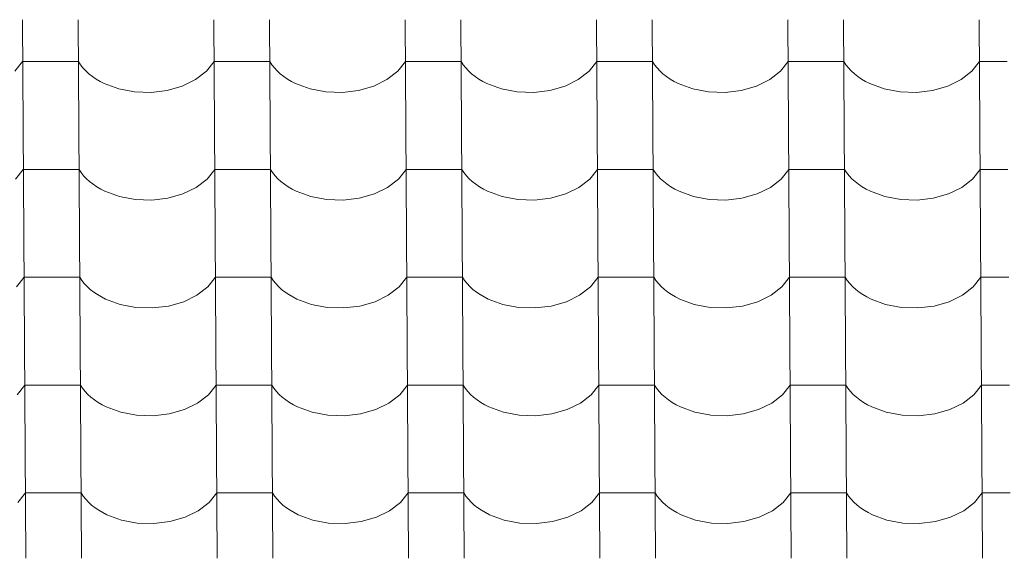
# Model space of a CAD drawing. Header units: millimetres. Extents: x -29001 to 109416, y -1251 to 13451.
# Tile 105 of 163: x -10606 to -9757, y 9497 to 9962. Entities that reach past the tile are written whole.
import ezdxf

# ---------------------------------------------------------------- set-up
doc = ezdxf.new("R2010")
doc.units = ezdxf.units.MM
doc.header["$MEASUREMENT"] = 0
doc.layers.add('POHLED JIŽNÍ_1_Konstrukce - nosné', color=7, linetype='Continuous')
doc.layers.add('POHLED JIŽNÍ_1_Nové_Výplně - Povrchové', color=7, linetype='Continuous')

# ---------------------------------------------------------------- blocks, each defined once
blk = doc.blocks.new('*X1', base_point=(-31394.74, -25864.88))
at = {"layer": 'POHLED JIŽNÍ_1_Nové_Výplně - Povrchové', "color": 21, "linetype": 'Continuous', "lineweight": 20, "true_color": 0xffaaaa}
for p, q in [((-10603.61, 9962.19), (-10603.03, 9869.52)), ((-10555.57, 9962.19), (-10554.99, 9869.52)), ((-10438.61, 9962.19), (-10438.03, 9869.52)), ((-10390.58, 9962.19), (-10390, 9869.52)), ((-10273.61, 9962.19), (-10273.03, 9869.52)), ((-10225.58, 9962.19), (-10225, 9869.52)), ((-10108.62, 9962.19), (-10108.04, 9869.52)), ((-10060.58, 9962.19), (-10060, 9869.52)), ((-9943.62, 9962.19), (-9943.04, 9869.52)), ((-9895.58, 9962.19), (-9895, 9869.52)), ((-9778.62, 9962.19), (-9778.04, 9869.52)), ((-10610, 9917.65), (-10603.38, 9926.04)), ((-10579.36, 9926.04), (-10603.38, 9926.04)), ((-10555.35, 9926.04), (-10579.36, 9926.04)), ((-10555.35, 9926.04), (-10553.51, 9923.24)), ((-10445, 9917.65), (-10438.38, 9926.04)), ((-10414.37, 9926.04), (-10438.38, 9926.04)), ((-10390.35, 9926.04), (-10414.37, 9926.04)), ((-10390.35, 9926.04), (-10388.51, 9923.24)), ((-10280, 9917.65), (-10273.39, 9926.04)), ((-10249.37, 9926.04), (-10273.39, 9926.04)), ((-10225.35, 9926.04), (-10249.37, 9926.04)), ((-10225.35, 9926.04), (-10223.51, 9923.24)), ((-10115.01, 9917.65), (-10108.39, 9926.04)), ((-10084.37, 9926.04), (-10108.39, 9926.04)), ((-10060.36, 9926.04), (-10084.37, 9926.04)), ((-10060.36, 9926.04), (-10058.51, 9923.24)), ((-9950.01, 9917.65), (-9943.39, 9926.04)), ((-9919.37, 9926.04), (-9943.39, 9926.04)), ((-9895.36, 9926.04), (-9919.37, 9926.04)), ((-9895.36, 9926.04), (-9893.52, 9923.24)), ((-9785.01, 9917.65), (-9778.39, 9926.04)), ((-9754.38, 9926.04), (-9778.39, 9926.04)), ((-10553.51, 9923.24), (-10551.37, 9920.55)), ((-10551.37, 9920.55), (-10548.94, 9917.96)), ((-10548.94, 9917.96), (-10546.25, 9915.5)), ((-10454.26, 9910.48), (-10445, 9917.65)), ((-10388.51, 9923.24), (-10386.37, 9920.55)), ((-10386.37, 9920.55), (-10383.95, 9917.96)), ((-10383.95, 9917.96), (-10381.25, 9915.5)), ((-10289.27, 9910.48), (-10280, 9917.65)), ((-10223.51, 9923.24), (-10221.37, 9920.55)), ((-10221.37, 9920.55), (-10218.95, 9917.96)), ((-10218.95, 9917.96), (-10216.25, 9915.5)), ((-10124.27, 9910.48), (-10115.01, 9917.65)), ((-10058.51, 9923.24), (-10056.38, 9920.55)), ((-10056.38, 9920.55), (-10053.95, 9917.96)), ((-10053.95, 9917.96), (-10051.26, 9915.5)), ((-9959.27, 9910.48), (-9950.01, 9917.65)), ((-9893.52, 9923.24), (-9891.38, 9920.55)), ((-9891.38, 9920.55), (-9888.95, 9917.96)), ((-9888.95, 9917.96), (-9886.26, 9915.5)), ((-9794.28, 9910.48), (-9785.01, 9917.65)), ((-10546.25, 9915.5), (-10543.29, 9913.17)), ((-10543.29, 9913.17), (-10540.09, 9910.99)), ((-10540.09, 9910.99), (-10536.67, 9908.97)), ((-10536.67, 9908.97), (-10533.04, 9907.12)), ((-10465.71, 9904.89), (-10454.26, 9910.48)), ((-10381.25, 9915.5), (-10378.29, 9913.17)), ((-10378.29, 9913.17), (-10375.1, 9910.99)), ((-10375.1, 9910.99), (-10371.67, 9908.97)), ((-10371.67, 9908.97), (-10368.04, 9907.12)), ((-10300.71, 9904.89), (-10289.27, 9910.48)), ((-10216.25, 9915.5), (-10213.3, 9913.17)), ((-10213.3, 9913.17), (-10210.1, 9910.99)), ((-10210.1, 9910.99), (-10206.67, 9908.97)), ((-10206.67, 9908.97), (-10203.04, 9907.12)), ((-10135.71, 9904.89), (-10124.27, 9910.48)), ((-10051.26, 9915.5), (-10048.3, 9913.17)), ((-10048.3, 9913.17), (-10045.1, 9910.99)), ((-10045.1, 9910.99), (-10041.68, 9908.97)), ((-10041.68, 9908.97), (-10038.04, 9907.12)), ((-9970.71, 9904.89), (-9959.27, 9910.48)), ((-9886.26, 9915.5), (-9883.3, 9913.17)), ((-9883.3, 9913.17), (-9880.1, 9910.99)), ((-9880.1, 9910.99), (-9876.68, 9908.97)), ((-9876.68, 9908.97), (-9873.05, 9907.12)), ((-9805.72, 9904.89), (-9794.28, 9910.48)), ((-10533.04, 9907.12), (-10520.56, 9902.55)), ((-10520.56, 9902.55), (-10506.89, 9899.96)), ((-10506.89, 9899.96), (-10492.71, 9899.49)), ((-10492.71, 9899.49), (-10478.74, 9901.16)), ((-10478.74, 9901.16), (-10465.71, 9904.89)), ((-10368.04, 9907.12), (-10355.57, 9902.55)), ((-10355.57, 9902.55), (-10341.89, 9899.96)), ((-10341.89, 9899.96), (-10327.71, 9899.49)), ((-10327.71, 9899.49), (-10313.75, 9901.16)), ((-10313.75, 9901.16), (-10300.71, 9904.89)), ((-10203.04, 9907.12), (-10190.57, 9902.55)), ((-10190.57, 9902.55), (-10176.89, 9899.96)), ((-10176.89, 9899.96), (-10162.71, 9899.49)), ((-10162.71, 9899.49), (-10148.75, 9901.16)), ((-10148.75, 9901.16), (-10135.71, 9904.89)), ((-10038.04, 9907.12), (-10025.57, 9902.55)), ((-10025.57, 9902.55), (-10011.9, 9899.96)), ((-10011.9, 9899.96), (-9997.72, 9899.49)), ((-9997.72, 9899.49), (-9983.75, 9901.16)), ((-9983.75, 9901.16), (-9970.71, 9904.89)), ((-9873.05, 9907.12), (-9860.57, 9902.55)), ((-9860.57, 9902.55), (-9846.9, 9899.96)), ((-9846.9, 9899.96), (-9832.72, 9899.49)), ((-9832.72, 9899.49), (-9818.75, 9901.16)), ((-9818.75, 9901.16), (-9805.72, 9904.89)), ((-10603.03, 9869.18), (-10602.45, 9776.51)), ((-10554.99, 9869.18), (-10554.41, 9776.51)), ((-10438.03, 9869.18), (-10437.45, 9776.51)), ((-10389.99, 9869.18), (-10389.41, 9776.51)), ((-10273.03, 9869.18), (-10272.45, 9776.51)), ((-10225, 9869.18), (-10224.42, 9776.51)), ((-10108.03, 9869.18), (-10107.45, 9776.51)), ((-10060, 9869.18), (-10059.42, 9776.51)), ((-9943.04, 9869.18), (-9942.46, 9776.51)), ((-9895, 9869.18), (-9894.42, 9776.51)), ((-9778.04, 9869.18), (-9777.46, 9776.51)), ((-10609.42, 9824.64), (-10602.8, 9833.03)), ((-10578.78, 9833.03), (-10602.8, 9833.03)), ((-10554.77, 9833.03), (-10578.78, 9833.03)), ((-10554.77, 9833.03), (-10552.92, 9830.23)), ((-10444.42, 9824.64), (-10437.8, 9833.03)), ((-10413.79, 9833.03), (-10437.8, 9833.03)), ((-10389.77, 9833.03), (-10413.79, 9833.03)), ((-10389.77, 9833.03), (-10387.93, 9830.23)), ((-10279.42, 9824.64), (-10272.81, 9833.03)), ((-10248.79, 9833.03), (-10272.81, 9833.03)), ((-10224.77, 9833.03), (-10248.79, 9833.03)), ((-10224.77, 9833.03), (-10222.93, 9830.23)), ((-10114.42, 9824.64), (-10107.81, 9833.03)), ((-10083.79, 9833.03), (-10107.81, 9833.03)), ((-10059.77, 9833.03), (-10083.79, 9833.03)), ((-10059.77, 9833.03), (-10057.93, 9830.23)), ((-9949.43, 9824.64), (-9942.81, 9833.03)), ((-9918.79, 9833.03), (-9942.81, 9833.03)), ((-9894.78, 9833.03), (-9918.79, 9833.03)), ((-9894.78, 9833.03), (-9892.93, 9830.23)), ((-9784.43, 9824.64), (-9777.81, 9833.03)), ((-9753.8, 9833.03), (-9777.81, 9833.03)), ((-10552.92, 9830.23), (-10550.79, 9827.54)), ((-10550.79, 9827.54), (-10548.36, 9824.95)), ((-10548.36, 9824.95), (-10545.67, 9822.49)), ((-10453.68, 9817.47), (-10444.42, 9824.64)), ((-10387.93, 9830.23), (-10385.79, 9827.54)), ((-10385.79, 9827.54), (-10383.36, 9824.95)), ((-10383.36, 9824.95), (-10380.67, 9822.49)), ((-10288.69, 9817.47), (-10279.42, 9824.64)), ((-10222.93, 9830.23), (-10220.79, 9827.54)), ((-10220.79, 9827.54), (-10218.37, 9824.95)), ((-10218.37, 9824.95), (-10215.67, 9822.49)), ((-10123.69, 9817.47), (-10114.42, 9824.64)), ((-10057.93, 9830.23), (-10055.79, 9827.54)), ((-10055.79, 9827.54), (-10053.37, 9824.95)), ((-10053.37, 9824.95), (-10050.67, 9822.49)), ((-9958.69, 9817.47), (-9949.43, 9824.64)), ((-9892.93, 9830.23), (-9890.8, 9827.54)), ((-9890.8, 9827.54), (-9888.37, 9824.95)), ((-9888.37, 9824.95), (-9885.68, 9822.49)), ((-9793.69, 9817.47), (-9784.43, 9824.64)), ((-10545.67, 9822.49), (-10542.71, 9820.16)), ((-10542.71, 9820.16), (-10539.51, 9817.98)), ((-10539.51, 9817.98), (-10536.09, 9815.96)), ((-10536.09, 9815.96), (-10532.45, 9814.11)), ((-10532.45, 9814.11), (-10519.98, 9809.54)), ((-10465.13, 9811.88), (-10453.68, 9817.47)), ((-10380.67, 9822.49), (-10377.71, 9820.16)), ((-10377.71, 9820.16), (-10374.52, 9817.98)), ((-10374.52, 9817.98), (-10371.09, 9815.96)), ((-10371.09, 9815.96), (-10367.46, 9814.11)), ((-10367.46, 9814.11), (-10354.99, 9809.54)), ((-10300.13, 9811.88), (-10288.69, 9817.47)), ((-10215.67, 9822.49), (-10212.72, 9820.16)), ((-10212.72, 9820.16), (-10209.52, 9817.98)), ((-10209.52, 9817.98), (-10206.09, 9815.96)), ((-10206.09, 9815.96), (-10202.46, 9814.11)), ((-10202.46, 9814.11), (-10189.99, 9809.54)), ((-10135.13, 9811.88), (-10123.69, 9817.47)), ((-10050.67, 9822.49), (-10047.72, 9820.16)), ((-10047.72, 9820.16), (-10044.52, 9817.98)), ((-10044.52, 9817.98), (-10041.1, 9815.96)), ((-10041.1, 9815.96), (-10037.46, 9814.11)), ((-10037.46, 9814.11), (-10024.99, 9809.54)), ((-9970.13, 9811.88), (-9958.69, 9817.47)), ((-9885.68, 9822.49), (-9882.72, 9820.16)), ((-9882.72, 9820.16), (-9879.52, 9817.98)), ((-9879.52, 9817.98), (-9876.1, 9815.96)), ((-9876.1, 9815.96), (-9872.47, 9814.11)), ((-9872.47, 9814.11), (-9859.99, 9809.54)), ((-9805.14, 9811.88), (-9793.69, 9817.47)), ((-10519.98, 9809.54), (-10506.31, 9806.95)), ((-10506.31, 9806.95), (-10492.13, 9806.48)), ((-10492.13, 9806.48), (-10478.16, 9808.15)), ((-10478.16, 9808.15), (-10465.13, 9811.88)), ((-10354.99, 9809.54), (-10341.31, 9806.95)), ((-10341.31, 9806.95), (-10327.13, 9806.48)), ((-10327.13, 9806.48), (-10313.16, 9808.15)), ((-10313.16, 9808.15), (-10300.13, 9811.88)), ((-10189.99, 9809.54), (-10176.31, 9806.95)), ((-10176.31, 9806.95), (-10162.13, 9806.48)), ((-10162.13, 9806.48), (-10148.17, 9808.15)), ((-10148.17, 9808.15), (-10135.13, 9811.88)), ((-10024.99, 9809.54), (-10011.32, 9806.95)), ((-10011.32, 9806.95), (-9997.13, 9806.48)), ((-9997.13, 9806.48), (-9983.17, 9808.15)), ((-9983.17, 9808.15), (-9970.13, 9811.88)), ((-9859.99, 9809.54), (-9846.32, 9806.95)), ((-9846.32, 9806.95), (-9832.14, 9806.48)), ((-9832.14, 9806.48), (-9818.17, 9808.15)), ((-9818.17, 9808.15), (-9805.14, 9811.88)), ((-10602.44, 9776.17), (-10601.87, 9683.5)), ((-10554.41, 9776.17), (-10553.83, 9683.5)), ((-10437.45, 9776.17), (-10436.87, 9683.5)), ((-10389.41, 9776.17), (-10388.83, 9683.5)), ((-10272.45, 9776.17), (-10271.87, 9683.5)), ((-10224.42, 9776.17), (-10223.84, 9683.5)), ((-10107.45, 9776.17), (-10106.87, 9683.5)), ((-10059.42, 9776.17), (-10058.84, 9683.5)), ((-9942.46, 9776.17), (-9941.88, 9683.5)), ((-9894.42, 9776.17), (-9893.84, 9683.5)), ((-9777.46, 9776.17), (-9776.88, 9683.5)), ((-10608.83, 9731.63), (-10602.22, 9740.02)), ((-10578.2, 9740.02), (-10602.22, 9740.02)), ((-10554.18, 9740.02), (-10578.2, 9740.02)), ((-10554.18, 9740.02), (-10552.34, 9737.22)), ((-10443.84, 9731.63), (-10437.22, 9740.02)), ((-10413.2, 9740.02), (-10437.22, 9740.02)), ((-10389.19, 9740.02), (-10413.2, 9740.02)), ((-10389.19, 9740.02), (-10387.35, 9737.22)), ((-10278.84, 9731.63), (-10272.22, 9740.02)), ((-10248.21, 9740.02), (-10272.22, 9740.02)), ((-10224.19, 9740.02), (-10248.21, 9740.02)), ((-10224.19, 9740.02), (-10222.35, 9737.22)), ((-10113.84, 9731.63), (-10107.23, 9740.02)), ((-10083.21, 9740.02), (-10107.23, 9740.02)), ((-10059.19, 9740.02), (-10083.21, 9740.02)), ((-10059.19, 9740.02), (-10057.35, 9737.22)), ((-9948.84, 9731.63), (-9942.23, 9740.02)), ((-9918.21, 9740.02), (-9942.23, 9740.02)), ((-9894.19, 9740.02), (-9918.21, 9740.02)), ((-9894.19, 9740.02), (-9892.35, 9737.22)), ((-9783.85, 9731.63), (-9777.23, 9740.02)), ((-9753.21, 9740.02), (-9777.23, 9740.02)), ((-10552.34, 9737.22), (-10550.2, 9734.53)), ((-10550.2, 9734.53), (-10547.78, 9731.94)), ((-10547.78, 9731.94), (-10545.08, 9729.48)), ((-10545.08, 9729.48), (-10542.13, 9727.15)), ((-10453.1, 9724.46), (-10443.84, 9731.63)), ((-10387.35, 9737.22), (-10385.21, 9734.53)), ((-10385.21, 9734.53), (-10382.78, 9731.94)), ((-10382.78, 9731.94), (-10380.09, 9729.48)), ((-10380.09, 9729.48), (-10377.13, 9727.15)), ((-10288.1, 9724.46), (-10278.84, 9731.63)), ((-10222.35, 9737.22), (-10220.21, 9734.53)), ((-10220.21, 9734.53), (-10217.79, 9731.94)), ((-10217.79, 9731.94), (-10215.09, 9729.48)), ((-10215.09, 9729.48), (-10212.13, 9727.15)), ((-10123.11, 9724.46), (-10113.84, 9731.63)), ((-10057.35, 9737.22), (-10055.21, 9734.53)), ((-10055.21, 9734.53), (-10052.79, 9731.94)), ((-10052.79, 9731.94), (-10050.09, 9729.48)), ((-10050.09, 9729.48), (-10047.14, 9727.15)), ((-9958.11, 9724.46), (-9948.84, 9731.63)), ((-9892.35, 9737.22), (-9890.21, 9734.53)), ((-9890.21, 9734.53), (-9887.79, 9731.94)), ((-9887.79, 9731.94), (-9885.09, 9729.48)), ((-9885.09, 9729.48), (-9882.14, 9727.15)), ((-9793.11, 9724.46), (-9783.85, 9731.63)), ((-10542.13, 9727.15), (-10538.93, 9724.97)), ((-10538.93, 9724.97), (-10535.51, 9722.95)), ((-10535.51, 9722.95), (-10531.87, 9721.1)), ((-10531.87, 9721.1), (-10519.4, 9716.53)), ((-10464.54, 9718.87), (-10453.1, 9724.46)), ((-10377.13, 9727.15), (-10373.93, 9724.97)), ((-10373.93, 9724.97), (-10370.51, 9722.95)), ((-10370.51, 9722.95), (-10366.88, 9721.1)), ((-10366.88, 9721.1), (-10354.4, 9716.53)), ((-10299.55, 9718.87), (-10288.1, 9724.46)), ((-10212.13, 9727.15), (-10208.94, 9724.97)), ((-10208.94, 9724.97), (-10205.51, 9722.95)), ((-10205.51, 9722.95), (-10201.88, 9721.1)), ((-10201.88, 9721.1), (-10189.41, 9716.53)), ((-10134.55, 9718.87), (-10123.11, 9724.46)), ((-10047.14, 9727.15), (-10043.94, 9724.97)), ((-10043.94, 9724.97), (-10040.51, 9722.95)), ((-10040.51, 9722.95), (-10036.88, 9721.1)), ((-10036.88, 9721.1), (-10024.41, 9716.53)), ((-9969.55, 9718.87), (-9958.11, 9724.46)), ((-9882.14, 9727.15), (-9878.94, 9724.97)), ((-9878.94, 9724.97), (-9875.52, 9722.95)), ((-9875.52, 9722.95), (-9871.88, 9721.1)), ((-9871.88, 9721.1), (-9859.41, 9716.53)), ((-9804.55, 9718.87), (-9793.11, 9724.46)), ((-10519.4, 9716.53), (-10505.73, 9713.94)), ((-10505.73, 9713.94), (-10491.54, 9713.47)), ((-10491.54, 9713.47), (-10477.58, 9715.14)), ((-10477.58, 9715.14), (-10464.54, 9718.87)), ((-10354.4, 9716.53), (-10340.73, 9713.94)), ((-10340.73, 9713.94), (-10326.55, 9713.47)), ((-10326.55, 9713.47), (-10312.58, 9715.14)), ((-10312.58, 9715.14), (-10299.55, 9718.87)), ((-10189.41, 9716.53), (-10175.73, 9713.94)), ((-10175.73, 9713.94), (-10161.55, 9713.47)), ((-10161.55, 9713.47), (-10147.58, 9715.14)), ((-10147.58, 9715.14), (-10134.55, 9718.87)), ((-10024.41, 9716.53), (-10010.73, 9713.94)), ((-10010.73, 9713.94), (-9996.55, 9713.47)), ((-9996.55, 9713.47), (-9982.59, 9715.14)), ((-9982.59, 9715.14), (-9969.55, 9718.87)), ((-9859.41, 9716.53), (-9845.74, 9713.94)), ((-9845.74, 9713.94), (-9831.55, 9713.47)), ((-9831.55, 9713.47), (-9817.59, 9715.14)), ((-9817.59, 9715.14), (-9804.55, 9718.87)), ((-10601.86, 9683.16), (-10601.28, 9590.49)), ((-10553.83, 9683.16), (-10553.25, 9590.49)), ((-10436.87, 9683.16), (-10436.29, 9590.49)), ((-10388.83, 9683.16), (-10388.25, 9590.49)), ((-10271.87, 9683.16), (-10271.29, 9590.49)), ((-10223.83, 9683.16), (-10223.25, 9590.49)), ((-10106.87, 9683.16), (-10106.29, 9590.49)), ((-10058.84, 9683.16), (-10058.26, 9590.49)), ((-9941.87, 9683.16), (-9941.29, 9590.49)), ((-9893.84, 9683.16), (-9893.26, 9590.49)), ((-9776.88, 9683.16), (-9776.3, 9590.49)), ((-10608.25, 9638.62), (-10601.64, 9647.01)), ((-10577.62, 9647.01), (-10601.64, 9647.01)), ((-10553.6, 9647.01), (-10577.62, 9647.01)), ((-10553.6, 9647.01), (-10551.76, 9644.22)), ((-10443.26, 9638.62), (-10436.64, 9647.01)), ((-10412.62, 9647.01), (-10436.64, 9647.01)), ((-10388.61, 9647.01), (-10412.62, 9647.01)), ((-10388.61, 9647.01), (-10386.76, 9644.22)), ((-10278.26, 9638.62), (-10271.64, 9647.01)), ((-10247.63, 9647.01), (-10271.64, 9647.01)), ((-10223.61, 9647.01), (-10247.63, 9647.01)), ((-10223.61, 9647.01), (-10221.77, 9644.22)), ((-10113.26, 9638.62), (-10106.64, 9647.01)), ((-10082.63, 9647.01), (-10106.64, 9647.01)), ((-10058.61, 9647.01), (-10082.63, 9647.01)), ((-10058.61, 9647.01), (-10056.77, 9644.22)), ((-9948.26, 9638.62), (-9941.65, 9647.01)), ((-9917.63, 9647.01), (-9941.65, 9647.01)), ((-9893.61, 9647.01), (-9917.63, 9647.01)), ((-9893.61, 9647.01), (-9891.77, 9644.22)), ((-9783.27, 9638.62), (-9776.65, 9647.01)), ((-9752.63, 9647.01), (-9776.65, 9647.01)), ((-10551.76, 9644.22), (-10549.62, 9641.52)), ((-10549.62, 9641.52), (-10547.2, 9638.93)), ((-10547.2, 9638.93), (-10544.5, 9636.47)), ((-10544.5, 9636.47), (-10541.55, 9634.14)), ((-10452.52, 9631.45), (-10443.26, 9638.62)), ((-10386.76, 9644.22), (-10384.63, 9641.52)), ((-10384.63, 9641.52), (-10382.2, 9638.93)), ((-10382.2, 9638.93), (-10379.51, 9636.47)), ((-10379.51, 9636.47), (-10376.55, 9634.14)), ((-10287.52, 9631.45), (-10278.26, 9638.62)), ((-10221.77, 9644.22), (-10219.63, 9641.52)), ((-10219.63, 9641.52), (-10217.2, 9638.93)), ((-10217.2, 9638.93), (-10214.51, 9636.47)), ((-10214.51, 9636.47), (-10211.55, 9634.14)), ((-10122.53, 9631.45), (-10113.26, 9638.62)), ((-10056.77, 9644.22), (-10054.63, 9641.52)), ((-10054.63, 9641.52), (-10052.21, 9638.93)), ((-10052.21, 9638.93), (-10049.51, 9636.47)), ((-10049.51, 9636.47), (-10046.56, 9634.14)), ((-9957.53, 9631.45), (-9948.26, 9638.62)), ((-9891.77, 9644.22), (-9889.63, 9641.52)), ((-9889.63, 9641.52), (-9887.21, 9638.93)), ((-9887.21, 9638.93), (-9884.51, 9636.47)), ((-9884.51, 9636.47), (-9881.56, 9634.14)), ((-9792.53, 9631.45), (-9783.27, 9638.62)), ((-10541.55, 9634.14), (-10538.35, 9631.96)), ((-10538.35, 9631.96), (-10534.92, 9629.94)), ((-10534.92, 9629.94), (-10531.29, 9628.1)), ((-10531.29, 9628.1), (-10518.82, 9623.52)), ((-10463.96, 9625.86), (-10452.52, 9631.45)), ((-10376.55, 9634.14), (-10373.35, 9631.96)), ((-10373.35, 9631.96), (-10369.93, 9629.94)), ((-10369.93, 9629.94), (-10366.29, 9628.1)), ((-10366.29, 9628.1), (-10353.82, 9623.52)), ((-10298.96, 9625.86), (-10287.52, 9631.45)), ((-10211.55, 9634.14), (-10208.35, 9631.96)), ((-10208.35, 9631.96), (-10204.93, 9629.94)), ((-10204.93, 9629.94), (-10201.3, 9628.1)), ((-10201.3, 9628.1), (-10188.82, 9623.52)), ((-10133.97, 9625.86), (-10122.53, 9631.45)), ((-10046.56, 9634.14), (-10043.36, 9631.96)), ((-10043.36, 9631.96), (-10039.93, 9629.94)), ((-10039.93, 9629.94), (-10036.3, 9628.1)), ((-10036.3, 9628.1), (-10023.83, 9623.52)), ((-9968.97, 9625.86), (-9957.53, 9631.45)), ((-9881.56, 9634.14), (-9878.36, 9631.96)), ((-9878.36, 9631.96), (-9874.94, 9629.94)), ((-9874.94, 9629.94), (-9871.3, 9628.1)), ((-9871.3, 9628.1), (-9858.83, 9623.52)), ((-9803.97, 9625.86), (-9792.53, 9631.45)), ((-10518.82, 9623.52), (-10505.14, 9620.94)), ((-10505.14, 9620.94), (-10490.96, 9620.46)), ((-10490.96, 9620.46), (-10477, 9622.13)), ((-10477, 9622.13), (-10463.96, 9625.86)), ((-10353.82, 9623.52), (-10340.15, 9620.94)), ((-10340.15, 9620.94), (-10325.97, 9620.46)), ((-10325.97, 9620.46), (-10312, 9622.13)), ((-10312, 9622.13), (-10298.96, 9625.86)), ((-10188.82, 9623.52), (-10175.15, 9620.94)), ((-10175.15, 9620.94), (-10160.97, 9620.46)), ((-10160.97, 9620.46), (-10147, 9622.13)), ((-10147, 9622.13), (-10133.97, 9625.86)), ((-10023.83, 9623.52), (-10010.15, 9620.94)), ((-10010.15, 9620.94), (-9995.97, 9620.46)), ((-9995.97, 9620.46), (-9982.01, 9622.13)), ((-9982.01, 9622.13), (-9968.97, 9625.86)), ((-9858.83, 9623.52), (-9845.15, 9620.94)), ((-9845.15, 9620.94), (-9830.97, 9620.46)), ((-9830.97, 9620.46), (-9817.01, 9622.13)), ((-9817.01, 9622.13), (-9803.97, 9625.86)), ((-10601.28, 9590.16), (-10600.7, 9497.48)), ((-10553.25, 9590.16), (-10552.67, 9497.48)), ((-10436.28, 9590.16), (-10435.7, 9497.48)), ((-10388.25, 9590.16), (-10387.67, 9497.48)), ((-10271.29, 9590.16), (-10270.71, 9497.48)), ((-10223.25, 9590.16), (-10222.67, 9497.48)), ((-10106.29, 9590.16), (-10105.71, 9497.48)), ((-10058.25, 9590.16), (-10057.68, 9497.48)), ((-9941.29, 9590.16), (-9940.71, 9497.48)), ((-9893.26, 9590.16), (-9892.68, 9497.48)), ((-9776.29, 9590.16), (-9775.72, 9497.48)), ((-10607.67, 9545.61), (-10601.06, 9554)), ((-10577.04, 9554), (-10601.06, 9554)), ((-10553.02, 9554), (-10577.04, 9554)), ((-10553.02, 9554), (-10551.18, 9551.21)), ((-10551.18, 9551.21), (-10549.04, 9548.51)), ((-10442.67, 9545.61), (-10436.06, 9554)), ((-10412.04, 9554), (-10436.06, 9554)), ((-10388.02, 9554), (-10412.04, 9554)), ((-10388.02, 9554), (-10386.18, 9551.21)), ((-10386.18, 9551.21), (-10384.04, 9548.51)), ((-10277.68, 9545.61), (-10271.06, 9554)), ((-10247.04, 9554), (-10271.06, 9554)), ((-10223.03, 9554), (-10247.04, 9554)), ((-10223.03, 9554), (-10221.18, 9551.21)), ((-10221.18, 9551.21), (-10219.05, 9548.51)), ((-10112.68, 9545.61), (-10106.06, 9554)), ((-10082.05, 9554), (-10106.06, 9554)), ((-10058.03, 9554), (-10082.05, 9554)), ((-10058.03, 9554), (-10056.19, 9551.21)), ((-10056.19, 9551.21), (-10054.05, 9548.51)), ((-9947.68, 9545.61), (-9941.07, 9554)), ((-9917.05, 9554), (-9941.07, 9554)), ((-9893.03, 9554), (-9917.05, 9554)), ((-9893.03, 9554), (-9891.19, 9551.21)), ((-9891.19, 9551.21), (-9889.05, 9548.51)), ((-9782.68, 9545.61), (-9776.07, 9554)), ((-9752.05, 9554), (-9776.07, 9554)), ((-10549.04, 9548.51), (-10546.62, 9545.92)), ((-10546.62, 9545.92), (-10543.92, 9543.46)), ((-10543.92, 9543.46), (-10540.97, 9541.13)), ((-10451.94, 9538.44), (-10442.67, 9545.61)), ((-10384.04, 9548.51), (-10381.62, 9545.92)), ((-10381.62, 9545.92), (-10378.92, 9543.46)), ((-10378.92, 9543.46), (-10375.97, 9541.13)), ((-10286.94, 9538.44), (-10277.68, 9545.61)), ((-10219.05, 9548.51), (-10216.62, 9545.92)), ((-10216.62, 9545.92), (-10213.93, 9543.46)), ((-10213.93, 9543.46), (-10210.97, 9541.13)), ((-10121.94, 9538.44), (-10112.68, 9545.61)), ((-10054.05, 9548.51), (-10051.63, 9545.92)), ((-10051.63, 9545.92), (-10048.93, 9543.46)), ((-10048.93, 9543.46), (-10045.97, 9541.13)), ((-9956.95, 9538.44), (-9947.68, 9545.61)), ((-9889.05, 9548.51), (-9886.63, 9545.92)), ((-9886.63, 9545.92), (-9883.93, 9543.46)), ((-9883.93, 9543.46), (-9880.98, 9541.13)), ((-9791.95, 9538.44), (-9782.68, 9545.61)), ((-10540.97, 9541.13), (-10537.77, 9538.95)), ((-10537.77, 9538.95), (-10534.34, 9536.93)), ((-10534.34, 9536.93), (-10530.71, 9535.09)), ((-10530.71, 9535.09), (-10518.24, 9530.51)), ((-10463.38, 9532.85), (-10451.94, 9538.44)), ((-10375.97, 9541.13), (-10372.77, 9538.95)), ((-10372.77, 9538.95), (-10369.35, 9536.93)), ((-10369.35, 9536.93), (-10365.71, 9535.09)), ((-10365.71, 9535.09), (-10353.24, 9530.51)), ((-10298.38, 9532.85), (-10286.94, 9538.44)), ((-10210.97, 9541.13), (-10207.77, 9538.95)), ((-10207.77, 9538.95), (-10204.35, 9536.93)), ((-10204.35, 9536.93), (-10200.72, 9535.09)), ((-10200.72, 9535.09), (-10188.24, 9530.51)), ((-10133.39, 9532.85), (-10121.94, 9538.44)), ((-10045.97, 9541.13), (-10042.78, 9538.95)), ((-10042.78, 9538.95), (-10039.35, 9536.93)), ((-10039.35, 9536.93), (-10035.72, 9535.09)), ((-10035.72, 9535.09), (-10023.25, 9530.51)), ((-9968.39, 9532.85), (-9956.95, 9538.44)), ((-9880.98, 9541.13), (-9877.78, 9538.95)), ((-9877.78, 9538.95), (-9874.35, 9536.93)), ((-9874.35, 9536.93), (-9870.72, 9535.09)), ((-9870.72, 9535.09), (-9858.25, 9530.51)), ((-9803.39, 9532.85), (-9791.95, 9538.44)), ((-10518.24, 9530.51), (-10504.56, 9527.93)), ((-10504.56, 9527.93), (-10490.38, 9527.46)), ((-10490.38, 9527.46), (-10476.42, 9529.13)), ((-10476.42, 9529.13), (-10463.38, 9532.85)), ((-10353.24, 9530.51), (-10339.57, 9527.93)), ((-10339.57, 9527.93), (-10325.38, 9527.46)), ((-10325.38, 9527.46), (-10311.42, 9529.13)), ((-10311.42, 9529.13), (-10298.38, 9532.85)), ((-10188.24, 9530.51), (-10174.57, 9527.93)), ((-10174.57, 9527.93), (-10160.39, 9527.46)), ((-10160.39, 9527.46), (-10146.42, 9529.13)), ((-10146.42, 9529.13), (-10133.39, 9532.85)), ((-10023.25, 9530.51), (-10009.57, 9527.93)), ((-10009.57, 9527.93), (-9995.39, 9527.46)), ((-9995.39, 9527.46), (-9981.42, 9529.13)), ((-9981.42, 9529.13), (-9968.39, 9532.85)), ((-9858.25, 9530.51), (-9844.57, 9527.93)), ((-9844.57, 9527.93), (-9830.39, 9527.46)), ((-9830.39, 9527.46), (-9816.43, 9529.13)), ((-9816.43, 9529.13), (-9803.39, 9532.85))]:
    blk.add_line(p, q, dxfattribs=at)

msp = doc.modelspace()

# ---------------------------------------------------------------- block references
at = {"layer": 'POHLED JIŽNÍ_1_Konstrukce - nosné', "color": 9, "linetype": 'Continuous', "lineweight": 13}
msp.add_blockref('*X1', (-31394.74, -25864.88), dxfattribs=at)

doc.saveas('drawing.dxf')
